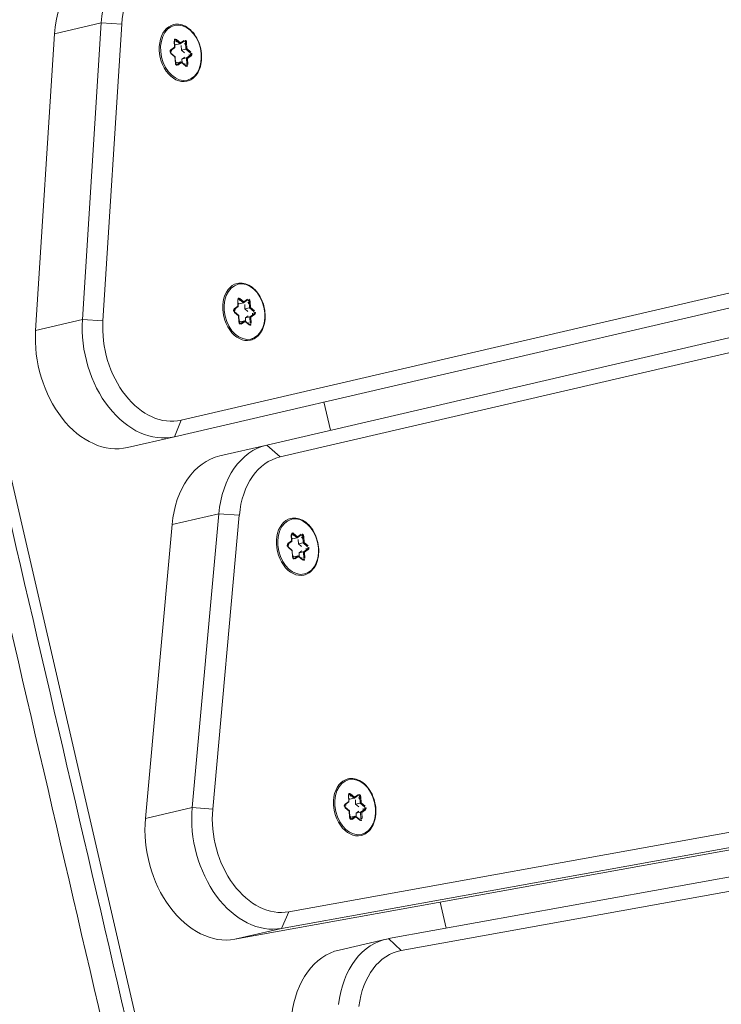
# Model space of a CAD drawing. Extents: x 5477758 to 5478338, y 5918296 to 5918502.
# Tile 106 of 138: x 5477951.873 to 5477952.017, y 5918462.453 to 5918462.656. Entities that reach past the tile are written whole.
import ezdxf

# ---------------------------------------------------------------- set-up
doc = ezdxf.new("R2010")
doc.units = 0
doc.layers.get('0').update_dxf_attribs({"linetype": 'CONTINUOUS', "lineweight": 13})
doc.layers.add('0_PROJEKTOWANE ZABAWKI', color=7, linetype='CONTINUOUS', lineweight=0)
doc.layers.add('0_WSPÓŁRZĘDNE_ODNOŚNIKI', color=6, linetype='CONTINUOUS', lineweight=15)
doc.styles.add('pktkecm$0$STANDARD', font='romans')
doc.dimstyles.new('pktkecm$0$ODNOŚNIKI', dxfattribs={"dimtxt": 17.5, "dimasz": 6, "dimexe": 7, "dimexo": 7, "dimgap": 7, "dimtad": 1, "dimtoh": 1, "dimdec": 0, "dimzin": 0, "dimdsep": 46, "dimtxsty": 'pktkecm$0$STANDARD', "dimblk": 'pktkecm$0$_Dot', "dimcen": 8, "dimdle": 7, "dimclrt": 2, "dimadec": 0, "dimazin": 0, "dimtfac": 1, "dimtdec": 0, "dimtofl": 0, "dimtmove": 0, "dimatfit": 3, "dimldrblk": 'pktkecm$0$_DotBlank', "dimfxl": 0, "dimtolj": 1, "dimtzin": 0, "dimarcsym": 0})

# ---------------------------------------------------------------- blocks, each defined once
blk = doc.blocks.new('zw$CEC1')
for p, q in [((1121.828, -593.877), (1121.828, -659.523)), ((1122.128, -659.735), (1122.128, -594.09)), ((1135.45, -594.05), (1132.21, -659.656)), ((1132.51, -659.876), (1135.75, -594.27)), ((1133.514, -657.574), (1136.618, -594.71)), ((1123.028, -657.707), (1123.028, -594.805)), ((1136.319, -594.915), (1133.214, -657.779)), ((1122.728, -595.018), (1122.728, -657.919)), ((1135.75, -595.26), (1132.51, -660.866)), ((1122.128, -656.569), (1122.728, -656.569)), ((1132.722, -656.569), (1133.274, -656.569)), ((1119.974, -657.539), (1119.886, -657.604)), ((1114.209, -657.69), (1114.244, -657.776)), ((1114.261, -657.787), (1114.223, -657.695)), ((1114.26, -657.671), (1114.392, -657.694)), ((1114.26, -657.675), (1114.26, -657.671)), ((1114.387, -657.672), (1114.264, -657.65)), ((1114.475, -657.607), (1114.387, -657.672)), ((1114.392, -657.694), (1114.486, -657.625)), ((1114.392, -657.694), (1114.392, -657.79)), ((1114.392, -657.79), (1114.458, -657.741)), ((1114.486, -657.625), (1114.486, -657.629)), ((1114.536, -657.634), (1114.574, -657.726)), ((1114.536, -657.638), (1114.536, -657.634)), ((1114.586, -657.707), (1114.551, -657.621)), ((1114.574, -657.726), (1114.705, -657.75)), ((1114.574, -657.726), (1114.574, -657.822)), ((1114.709, -657.729), (1114.586, -657.707)), ((1114.705, -657.75), (1114.705, -657.753)), ((1119.744, -657.708), (1119.655, -657.773)), ((1119.666, -657.791), (1119.76, -657.722)), ((1119.709, -657.622), (1119.744, -657.708)), ((1119.76, -657.719), (1119.722, -657.627)), ((1119.759, -657.603), (1119.891, -657.626)), ((1119.759, -657.607), (1119.759, -657.603)), ((1119.76, -657.722), (1119.76, -657.817)), ((1119.886, -657.604), (1119.763, -657.582)), ((1119.797, -657.705), (1119.891, -657.722)), ((1119.891, -657.626), (1119.985, -657.557)), ((1119.891, -657.626), (1119.891, -657.722)), ((1119.891, -657.722), (1119.957, -657.673)), ((1119.985, -657.557), (1119.985, -657.561)), ((1120.035, -657.566), (1120.073, -657.659)), ((1120.035, -657.57), (1120.035, -657.566)), ((1120.046, -657.689), (1120.073, -657.754)), ((1120.085, -657.639), (1120.05, -657.553)), ((1120.073, -657.659), (1120.204, -657.682)), ((1120.073, -657.659), (1120.073, -657.754)), ((1120.208, -657.661), (1120.085, -657.639)), ((1120.221, -657.712), (1120.127, -657.781)), ((1120.141, -657.778), (1120.23, -657.714)), ((1120.204, -657.682), (1120.204, -657.685)), ((1122.728, -657.919), (1123.028, -657.707)), ((1124.715, -657.728), (1124.627, -657.792)), ((1124.637, -657.81), (1124.732, -657.741)), ((1124.68, -657.641), (1124.715, -657.728)), ((1124.731, -657.738), (1124.694, -657.646)), ((1124.73, -657.623), (1124.862, -657.646)), ((1124.73, -657.626), (1124.73, -657.623)), ((1124.732, -657.741), (1124.732, -657.837)), ((1124.857, -657.624), (1124.734, -657.602)), ((1124.769, -657.725), (1124.862, -657.741)), ((1124.946, -657.559), (1124.857, -657.624)), ((1124.862, -657.646), (1124.956, -657.577)), ((1124.862, -657.646), (1124.862, -657.741)), ((1124.862, -657.741), (1124.929, -657.692)), ((1124.956, -657.577), (1124.956, -657.58)), ((1125.007, -657.586), (1125.044, -657.678)), ((1125.007, -657.589), (1125.007, -657.586)), ((1125.018, -657.708), (1125.044, -657.773)), ((1125.056, -657.659), (1125.021, -657.572)), ((1125.044, -657.678), (1125.176, -657.701)), ((1125.044, -657.678), (1125.044, -657.773)), ((1125.179, -657.68), (1125.056, -657.659)), ((1125.192, -657.732), (1125.099, -657.8)), ((1125.113, -657.798), (1125.201, -657.733)), ((1125.176, -657.701), (1125.176, -657.705)), ((1130.179, -657.709), (1130.214, -657.796)), ((1130.23, -657.806), (1130.193, -657.714)), ((1130.23, -657.691), (1130.361, -657.714)), ((1130.23, -657.694), (1130.23, -657.691)), ((1130.356, -657.691), (1130.233, -657.67)), ((1130.445, -657.627), (1130.356, -657.691)), ((1130.361, -657.714), (1130.456, -657.645)), ((1130.361, -657.714), (1130.361, -657.809)), ((1130.456, -657.645), (1130.456, -657.648)), ((1130.506, -657.654), (1130.543, -657.746)), ((1130.506, -657.657), (1130.506, -657.654)), ((1130.555, -657.726), (1130.52, -657.64)), ((1130.543, -657.746), (1130.675, -657.769)), ((1130.543, -657.746), (1130.543, -657.841)), ((1130.679, -657.748), (1130.555, -657.726)), ((1133.214, -657.779), (1133.514, -657.574)), ((1114.244, -657.776), (1114.156, -657.841)), ((1114.167, -657.859), (1114.261, -657.79)), ((1114.167, -657.862), (1114.167, -657.859)), ((1114.178, -657.894), (1114.301, -657.916)), ((1114.309, -657.912), (1114.18, -657.89)), ((1114.241, -657.9), (1114.261, -657.885)), ((1114.261, -657.79), (1114.261, -657.885)), ((1114.298, -657.773), (1114.392, -657.79)), ((1114.301, -657.916), (1114.336, -658.002)), ((1114.35, -658.007), (1114.312, -657.915)), ((1114.496, -657.945), (1114.403, -658.014)), ((1114.411, -658.015), (1114.5, -657.951)), ((1114.626, -657.968), (1114.496, -657.945)), ((1114.5, -657.951), (1114.623, -657.972)), ((1114.547, -657.757), (1114.574, -657.822)), ((1114.574, -657.822), (1114.647, -657.835)), ((1114.625, -657.854), (1114.663, -657.946)), ((1114.625, -657.854), (1114.625, -657.947)), ((1114.721, -657.78), (1114.628, -657.848)), ((1114.642, -657.846), (1114.73, -657.782)), ((1114.677, -657.933), (1114.642, -657.846)), ((1114.663, -657.946), (1114.663, -657.95)), ((1119.666, -657.794), (1119.666, -657.791)), ((1119.677, -657.826), (1119.8, -657.848)), ((1119.809, -657.845), (1119.679, -657.822)), ((1119.74, -657.832), (1119.76, -657.817)), ((1119.8, -657.848), (1119.835, -657.934)), ((1119.849, -657.939), (1119.812, -657.847)), ((1119.995, -657.878), (1119.902, -657.946)), ((1119.911, -657.947), (1119.999, -657.883)), ((1120.125, -657.9), (1119.995, -657.877)), ((1119.999, -657.883), (1120.122, -657.904)), ((1120.073, -657.754), (1120.146, -657.767)), ((1120.124, -657.786), (1120.162, -657.878)), ((1120.124, -657.786), (1120.124, -657.879)), ((1120.176, -657.865), (1120.141, -657.778)), ((1120.162, -657.878), (1120.162, -657.882)), ((1122.728, -657.919), (1122.728, -658.909)), ((1124.637, -657.814), (1124.637, -657.81)), ((1124.648, -657.845), (1124.771, -657.867)), ((1124.78, -657.864), (1124.651, -657.841)), ((1124.711, -657.852), (1124.732, -657.837)), ((1124.771, -657.867), (1124.806, -657.953)), ((1124.82, -657.958), (1124.783, -657.866)), ((1124.966, -657.897), (1124.873, -657.965)), ((1124.882, -657.967), (1124.97, -657.902)), ((1125.096, -657.92), (1124.967, -657.897)), ((1124.97, -657.902), (1125.094, -657.924)), ((1125.044, -657.773), (1125.117, -657.786)), ((1125.096, -657.806), (1125.133, -657.898)), ((1125.096, -657.806), (1125.096, -657.898)), ((1125.148, -657.884), (1125.113, -657.798)), ((1125.133, -657.898), (1125.133, -657.901)), ((1130.214, -657.796), (1130.126, -657.86)), ((1130.137, -657.878), (1130.231, -657.809)), ((1130.137, -657.882), (1130.137, -657.878)), ((1130.147, -657.913), (1130.271, -657.935)), ((1130.279, -657.932), (1130.15, -657.909)), ((1130.21, -657.92), (1130.231, -657.905)), ((1130.231, -657.809), (1130.231, -657.905)), ((1130.268, -657.793), (1130.361, -657.809)), ((1130.271, -657.935), (1130.306, -658.021)), ((1130.319, -658.026), (1130.282, -657.934)), ((1130.361, -657.809), (1130.428, -657.76)), ((1130.517, -657.776), (1130.543, -657.841)), ((1130.543, -657.841), (1130.617, -657.854)), ((1130.595, -657.873), (1130.632, -657.966)), ((1130.595, -657.873), (1130.595, -657.966)), ((1130.691, -657.8), (1130.598, -657.868)), ((1130.612, -657.866), (1130.7, -657.801)), ((1130.647, -657.952), (1130.612, -657.866)), ((1130.675, -657.769), (1130.675, -657.773)), ((1133.213, -658.818), (1133.213, -657.828)), ((1130.466, -657.965), (1130.372, -658.033)), ((1130.381, -658.035), (1130.469, -657.97)), ((1130.595, -657.988), (1130.466, -657.965)), ((1130.469, -657.97), (1130.593, -657.992)), ((1130.632, -657.966), (1130.632, -657.969)), ((1113.59, -658.867), (1113.473, -659.274)), ((1119.464, -660.63), (1113.59, -658.867)), ((1124.01, -658.797), (1123.883, -659.201)), ((1129.793, -660.704), (1124.01, -658.797)), ((1113.473, -659.274), (1119.347, -661.037)), ((1113.473, -660.264), (1113.473, -659.274)), ((1123.883, -659.201), (1129.666, -661.108)), ((1123.883, -660.191), (1123.883, -659.201)), ((1121.828, -659.523), (1122.128, -659.735)), ((1122.128, -660.725), (1122.128, -659.735)), ((1132.21, -659.656), (1132.51, -659.876)), ((1132.51, -660.866), (1132.51, -659.876)), ((1119.347, -662.027), (1113.473, -660.264)), ((1129.666, -662.098), (1123.883, -660.191)), ((1119.464, -660.63), (1119.347, -661.037)), ((1129.793, -660.704), (1129.666, -661.108)), ((1119.347, -661.037), (1119.347, -662.027)), ((1129.666, -661.108), (1129.666, -662.098)), ((1179.728, -663.216), (1065.128, -663.216))]:
    blk.add_line(p, q)
for centre in [(1119.942, -657.743), (1114.443, -657.811), (1124.914, -657.763), (1130.413, -657.831)]:
    blk.add_ellipse(centre, major_axis=(0.58, 0), ratio=0.707107)
for centre, major_axis, ratio, start_param, end_param in [((1120.007, -657.562), (0.045, 0), 0.707107, 0.279204, 2.3736), ((1119.974, -657.55), (-0.0089, 0.0121), 0.508626, 3.748748, 5.319544), ((1124.978, -657.581), (0.045, 0), 0.707107, 0.279204, 2.3736), ((1114.253, -657.681), (-0.045, 0), 0.707107, 4.467995, 6.56239), ((1114.209, -657.7), (0.0139, 0.0056), 0.679724, 0, 1.301881), ((1114.253, -657.692), (-0.03, 0), 0.707107, 4.467995, 6.283185), ((1114.443, -657.825), (0.25, 0), 0.707107, 2.189614, 2.547433), ((1114.264, -657.661), (0.0026, 0.0148), 0.171098, 0.800479, 2.371275), ((1114.387, -657.683), (0.0037, -0.0158), 0.19164, 0.688736, 2.259533), ((1114.443, -657.825), (0.25, 0), 0.707107, 1.142416, 1.510388), ((1114.507, -657.629), (0.045, 0), 0.707107, 0.279204, 2.3736), ((1114.475, -657.618), (-0.0089, 0.0121), 0.508626, 3.748748, 5.319544), ((1114.507, -657.64), (0.03, 0), 0.707107, 0.279204, 2.3736), ((1114.551, -657.631), (-0.0139, -0.0056), 0.679724, 4.443473, 6.01427), ((1114.586, -657.718), (-0.0104, -0.0129), 0.462667, 4.192773, 5.763569), ((1114.443, -657.825), (0.25, 0), 0.707107, 0.130169, 0.46319), ((1114.709, -657.739), (0.0026, 0.0148), 0.171098, 0.800479, 2.371275), ((1114.698, -657.77), (0.03, 0), 0.707107, 0, 1.326402), ((1114.698, -657.76), (0.045, 0), 0.707107, 5.515192, 7.609587), ((1119.752, -657.613), (-0.045, 0), 0.707107, 4.467995, 6.56239), ((1119.709, -657.633), (0.0139, 0.0056), 0.679724, 0, 1.301881), ((1119.752, -657.624), (-0.03, 0), 0.707107, 4.467995, 6.283185), ((1119.942, -657.758), (0.25, 0), 0.707107, 2.189614, 2.547433), ((1119.744, -657.719), (0.0166, -0.0047), 0.601017, 0.16912, 1.739916), ((1119.763, -657.593), (0.0026, 0.0148), 0.171098, 0.800479, 2.371275), ((1119.886, -657.615), (0.0037, -0.0158), 0.19164, 0.688736, 2.259533), ((1119.942, -657.758), (0.25, 0), 0.707107, 1.142416, 1.510388), ((1120.007, -657.572), (0.03, 0), 0.707107, 0.279204, 2.3736), ((1120.05, -657.563), (-0.0139, -0.0056), 0.679724, 4.443473, 6.01427), ((1120.085, -657.65), (-0.0104, -0.0129), 0.462667, 4.192773, 5.763569), ((1119.942, -657.758), (0.25, 0), 0.707107, 0.130169, 0.46319), ((1120.208, -657.671), (0.0026, 0.0148), 0.171098, 0.800479, 2.371275), ((1120.197, -657.702), (0.03, 0), 0.707107, 0, 1.326402), ((1120.197, -657.692), (0.045, 0), 0.707107, 5.515192, 7.609587), ((1120.23, -657.724), (-0.0089, 0.0121), 0.508626, 5.319544, 6.283185), ((1124.728, -657.707), (-1.7, 0), 0.707107, 0, 1.134464), ((1124.723, -657.633), (-0.045, 0), 0.707107, 4.467995, 6.56239), ((1124.68, -657.652), (0.0139, 0.0056), 0.679724, 0, 1.301881), ((1124.723, -657.643), (-0.03, 0), 0.707107, 4.467995, 6.283185), ((1124.914, -657.777), (0.25, 0), 0.707107, 2.189614, 2.547433), ((1124.715, -657.738), (0.0166, -0.0047), 0.601017, 0.16912, 1.739916), ((1124.734, -657.612), (0.0026, 0.0148), 0.171098, 0.800479, 2.371275), ((1124.857, -657.634), (0.0037, -0.0158), 0.19164, 0.688736, 2.259533), ((1124.914, -657.777), (0.25, 0), 0.707107, 1.142416, 1.510388), ((1124.946, -657.57), (-0.0089, 0.0121), 0.508626, 3.748748, 5.319544), ((1124.978, -657.592), (0.03, 0), 0.707107, 0.279204, 2.3736), ((1125.021, -657.583), (-0.0139, -0.0056), 0.679724, 4.443473, 6.01427), ((1125.056, -657.669), (-0.0104, -0.0129), 0.462667, 4.192773, 5.763569), ((1124.914, -657.777), (0.25, 0), 0.707107, 0.130169, 0.46319), ((1125.179, -657.691), (0.0026, 0.0148), 0.171098, 0.800479, 2.371275), ((1125.169, -657.722), (0.03, 0), 0.707107, 0, 1.326402), ((1125.169, -657.711), (0.045, 0), 0.707107, 5.515192, 7.609587), ((1125.201, -657.744), (-0.0089, 0.0121), 0.508626, 5.319544, 6.283185), ((1130.222, -657.701), (-0.045, 0), 0.707107, 4.467995, 6.56239), ((1130.179, -657.72), (0.0139, 0.0056), 0.679724, 0, 1.301881), ((1130.222, -657.711), (-0.03, 0), 0.707107, 4.467995, 6.283185), ((1130.413, -657.845), (0.25, 0), 0.707107, 2.189614, 2.547433), ((1130.233, -657.68), (0.0026, 0.0148), 0.171098, 0.800479, 2.371275), ((1130.356, -657.702), (0.0037, -0.0158), 0.19164, 0.688736, 2.259533), ((1130.413, -657.845), (0.25, 0), 0.707107, 1.142416, 1.510388), ((1130.477, -657.649), (0.045, 0), 0.707107, 0.279204, 2.3736), ((1130.445, -657.637), (-0.0089, 0.0121), 0.508626, 3.748748, 5.319544), ((1130.477, -657.659), (0.03, 0), 0.707107, 0.279204, 2.3736), ((1130.52, -657.651), (-0.0139, -0.0056), 0.679724, 4.443473, 6.01427), ((1130.555, -657.737), (-0.0104, -0.0129), 0.462667, 4.192773, 5.763569), ((1130.679, -657.759), (0.0026, 0.0148), 0.171098, 0.800479, 2.371275), ((1130.668, -657.779), (0.045, 0), 0.707107, 5.515192, 7.609587), ((1135.213, -657.616), (-1.7, 0), 0.707107, 6.248279, 7.382743), ((1114.254, -657.76), (-1.7, 0), 0.707107, 0.034907, 1.169371), ((1114.443, -657.825), (-0.6, 0), 0.707107, 0, 3.141593), ((1114.188, -657.863), (-0.045, 0), 0.707107, 5.515192, 7.609587), ((1114.156, -657.851), (-0.0089, 0.0121), 0.508626, 3.748748, 5.319544), ((1114.188, -657.874), (-0.03, 0), 0.707107, 5.515192, 6.283185), ((1114.178, -657.904), (0.0026, 0.0148), 0.171098, 0, 0.800479), ((1114.443, -657.825), (-0.25, 0), 0.707107, 0.095219, 0.407877), ((1114.244, -657.787), (0.0166, -0.0047), 0.601017, 0.16912, 1.739916), ((1114.301, -657.926), (-0.0104, -0.0129), 0.462667, 2.890892, 4.192773), ((1114.5, -657.961), (0.0037, -0.0158), 0.19164, 2.259533, 3.223174), ((1114.443, -657.825), (-0.25, 0), 0.707107, 2.244927, 2.557585), ((1114.634, -657.941), (0.045, 0), 0.707107, 4.467995, 6.56239), ((1114.642, -657.857), (-0.0166, 0.0047), 0.601017, 4.881509, 6.452305), ((1114.677, -657.943), (-0.0139, -0.0056), 0.679724, 4.443473, 6.01427), ((1114.634, -657.952), (0.03, 0), 0.707107, 0, 0.279204), ((1114.73, -657.792), (-0.0089, 0.0121), 0.508626, 5.319544, 6.283185), ((1119.942, -657.758), (-0.6, 0), 0.707107, 0, 3.141593), ((1119.688, -657.795), (-0.045, 0), 0.707107, 5.515192, 7.609587), ((1119.655, -657.784), (-0.0089, 0.0121), 0.508626, 3.748748, 5.319544), ((1119.688, -657.806), (-0.03, 0), 0.707107, 5.515192, 6.283185), ((1119.677, -657.837), (0.0026, 0.0148), 0.171098, 0, 0.800479), ((1119.942, -657.758), (-0.25, 0), 0.707107, 0.095219, 0.407877), ((1119.8, -657.858), (-0.0104, -0.0129), 0.462667, 2.890892, 4.192773), ((1119.835, -657.945), (0.0139, 0.0056), 0.679724, 0, 1.301881), ((1119.878, -657.925), (-0.045, 0), 0.707107, 0.279204, 2.3736), ((1119.942, -657.758), (-0.25, 0), 0.707107, 1.152569, 1.475438), ((1119.911, -657.958), (-0.0089, 0.0121), 0.508626, 5.319544, 6.283185), ((1119.999, -657.893), (0.0037, -0.0158), 0.19164, 2.259533, 3.223174), ((1119.942, -657.758), (-0.25, 0), 0.707107, 2.244927, 2.557585), ((1120.133, -657.874), (0.045, 0), 0.707107, 4.467995, 6.56239), ((1120.122, -657.915), (0.0026, 0.0148), 0.171098, 0, 0.800479), ((1120.141, -657.789), (-0.0166, 0.0047), 0.601017, 4.881509, 6.452305), ((1120.176, -657.875), (-0.0139, -0.0056), 0.679724, 4.443473, 6.01427), ((1120.133, -657.884), (0.03, 0), 0.707107, 0, 0.279204), ((1124.728, -657.919), (-2, 0), 0.707107, 0, 1.134464), ((1124.914, -657.777), (-0.6, 0), 0.707107, 0, 3.141593), ((1124.659, -657.814), (-0.045, 0), 0.707107, 5.515192, 7.609587), ((1124.627, -657.803), (-0.0089, 0.0121), 0.508626, 3.748748, 5.319544), ((1124.659, -657.825), (-0.03, 0), 0.707107, 5.515192, 6.283185), ((1124.648, -657.856), (0.0026, 0.0148), 0.171098, 0, 0.800479), ((1124.914, -657.777), (-0.25, 0), 0.707107, 0.095219, 0.407877), ((1124.771, -657.878), (-0.0104, -0.0129), 0.462667, 2.890892, 4.192773), ((1124.806, -657.964), (0.0139, 0.0056), 0.679724, 0, 1.301881), ((1124.85, -657.945), (-0.045, 0), 0.707107, 0.279204, 2.3736), ((1124.914, -657.777), (-0.25, 0), 0.707107, 1.152569, 1.475438), ((1124.97, -657.913), (0.0037, -0.0158), 0.19164, 2.259533, 3.223174), ((1124.914, -657.777), (-0.25, 0), 0.707107, 2.244927, 2.557585), ((1125.104, -657.893), (0.045, 0), 0.707107, 4.467995, 6.56239), ((1125.094, -657.934), (0.0026, 0.0148), 0.171098, 0, 0.800479), ((1125.113, -657.809), (-0.0166, 0.0047), 0.601017, 4.881509, 6.452305), ((1125.148, -657.895), (-0.0139, -0.0056), 0.679724, 4.443473, 6.01427), ((1125.104, -657.904), (0.03, 0), 0.707107, 0, 0.279204), ((1130.413, -657.845), (-0.6, 0), 0.707107, 0, 3.141593), ((1130.158, -657.882), (-0.045, 0), 0.707107, 5.515192, 7.609587), ((1130.126, -657.871), (-0.0089, 0.0121), 0.508626, 3.748748, 5.319544), ((1130.158, -657.893), (-0.03, 0), 0.707107, 5.515192, 6.283185), ((1130.147, -657.924), (0.0026, 0.0148), 0.171098, 0, 0.800479), ((1130.413, -657.845), (-0.25, 0), 0.707107, 0.095219, 0.407877), ((1130.214, -657.806), (0.0166, -0.0047), 0.601017, 0.16912, 1.739916), ((1130.271, -657.946), (-0.0104, -0.0129), 0.462667, 2.890892, 4.192773), ((1130.413, -657.845), (-0.25, 0), 0.707107, 2.244927, 2.557585), ((1130.604, -657.961), (0.045, 0), 0.707107, 4.467995, 6.56239), ((1130.612, -657.876), (-0.0166, 0.0047), 0.601017, 4.881509, 6.452305), ((1130.647, -657.963), (-0.0139, -0.0056), 0.679724, 4.443473, 6.01427), ((1130.413, -657.845), (0.25, 0), 0.707107, 0.130169, 0.46319), ((1130.668, -657.79), (0.03, 0), 0.707107, 0, 1.326402), ((1130.7, -657.812), (-0.0089, 0.0121), 0.508626, 5.319544, 6.283185), ((1135.213, -657.828), (-2, 0), 0.707107, 6.248279, 7.382743), ((1114.254, -657.972), (-2, 0), 0.707107, 0.034907, 1.169371), ((1114.336, -658.012), (0.0139, 0.0056), 0.679724, 0, 1.301881), ((1114.379, -657.993), (-0.045, 0), 0.707107, 0.279204, 2.3736), ((1114.443, -657.825), (-0.25, 0), 0.707107, 1.152569, 1.475438), ((1114.411, -658.026), (-0.0089, 0.0121), 0.508626, 5.319544, 6.283185), ((1114.623, -657.983), (0.0026, 0.0148), 0.171098, 0, 0.800479), ((1124.882, -657.977), (-0.0089, 0.0121), 0.508626, 5.319544, 6.283185), ((1130.306, -658.032), (0.0139, 0.0056), 0.679724, 0, 1.301881), ((1130.349, -658.013), (-0.045, 0), 0.707107, 0.279204, 2.3736), ((1130.413, -657.845), (-0.25, 0), 0.707107, 1.152569, 1.475438), ((1130.381, -658.045), (-0.0089, 0.0121), 0.508626, 5.319544, 6.283185), ((1130.469, -657.981), (0.0037, -0.0158), 0.19164, 2.259533, 3.223174), ((1130.593, -658.002), (0.0026, 0.0148), 0.171098, 0, 0.800479), ((1130.604, -657.971), (0.03, 0), 0.707107, 0, 0.279204), ((1124.728, -658.909), (-2, 0), 0.707107, 0, 1.134464), ((1135.213, -658.818), (-2, 0), 0.707107, 0, 1.099557), ((1114.254, -658.962), (-2, 0), 0.707107, 0.034907, 1.169371), ((1120.128, -659.523), (1.7, 0), 0.707107, 4.310963, 6.283185), ((1120.128, -659.735), (2, 0), 0.707107, 4.310963, 6.283185), ((1130.511, -659.614), (1.7, 0), 0.707107, 4.276057, 6.248279), ((1130.511, -659.826), (2, 0), 0.707107, 4.276057, 6.248279), ((1120.128, -660.725), (2, 0), 0.707107, 4.310963, 6.283185), ((1130.511, -660.816), (2, 0), 0.707107, 4.276057, 6.248279)]:
    blk.add_ellipse(centre, major_axis=major_axis, ratio=ratio, start_param=start_param, end_param=end_param)
for points, knots in [([(1119.342, -657.758), (1119.342, -657.712), (1119.352, -657.667), (1119.391, -657.581), (1119.421, -657.54), (1119.496, -657.466), (1119.542, -657.434), (1119.646, -657.38), (1119.705, -657.36), (1119.827, -657.333), (1119.892, -657.327), (1120.02, -657.329), (1120.084, -657.337), (1120.205, -657.368), (1120.262, -657.39), (1120.363, -657.447), (1120.407, -657.481), (1120.478, -657.559), (1120.505, -657.601), (1120.536, -657.682), (1120.542, -657.72), (1120.542, -657.758)], [6.038791, 6.038791, 6.038791, 6.038791, 6.34864, 6.34864, 6.66324, 6.66324, 6.984393, 6.984393, 7.307998, 7.307998, 7.63188, 7.63188, 7.955712, 7.955712, 8.279598, 8.279598, 8.603057, 8.603057, 8.923488, 8.923488, 9.180384, 9.180384, 9.180384, 9.180384]), ([(1113.843, -657.825), (1113.843, -657.78), (1113.853, -657.735), (1113.892, -657.649), (1113.922, -657.608), (1113.997, -657.534), (1114.043, -657.502), (1114.147, -657.448), (1114.205, -657.428), (1114.328, -657.401), (1114.392, -657.394), (1114.521, -657.396), (1114.584, -657.405), (1114.705, -657.436), (1114.762, -657.458), (1114.864, -657.515), (1114.908, -657.549), (1114.979, -657.626), (1115.006, -657.669), (1115.036, -657.75), (1115.043, -657.788), (1115.043, -657.825)], [6.038791, 6.038791, 6.038791, 6.038791, 6.34864, 6.34864, 6.66324, 6.66324, 6.984393, 6.984393, 7.307998, 7.307998, 7.63188, 7.63188, 7.955712, 7.955712, 8.279598, 8.279598, 8.603057, 8.603057, 8.923488, 8.923488, 9.180384, 9.180384, 9.180384, 9.180384]), ([(1124.314, -657.777), (1124.314, -657.732), (1124.324, -657.686), (1124.363, -657.6), (1124.392, -657.559), (1124.467, -657.486), (1124.513, -657.453), (1124.618, -657.4), (1124.676, -657.379), (1124.799, -657.352), (1124.863, -657.346), (1124.991, -657.348), (1125.055, -657.356), (1125.176, -657.387), (1125.233, -657.41), (1125.334, -657.466), (1125.379, -657.501), (1125.45, -657.578), (1125.477, -657.621), (1125.507, -657.702), (1125.514, -657.739), (1125.514, -657.777)], [6.038791, 6.038791, 6.038791, 6.038791, 6.34864, 6.34864, 6.66324, 6.66324, 6.984393, 6.984393, 7.307998, 7.307998, 7.63188, 7.63188, 7.955712, 7.955712, 8.279598, 8.279598, 8.603057, 8.603057, 8.923488, 8.923488, 9.180384, 9.180384, 9.180384, 9.180384]), ([(1129.813, -657.845), (1129.813, -657.8), (1129.823, -657.754), (1129.862, -657.668), (1129.891, -657.627), (1129.966, -657.554), (1130.012, -657.521), (1130.117, -657.468), (1130.175, -657.447), (1130.298, -657.42), (1130.362, -657.414), (1130.49, -657.416), (1130.554, -657.424), (1130.675, -657.455), (1130.732, -657.478), (1130.834, -657.534), (1130.878, -657.569), (1130.949, -657.646), (1130.976, -657.689), (1131.006, -657.77), (1131.013, -657.807), (1131.013, -657.845)], [6.038791, 6.038791, 6.038791, 6.038791, 6.34864, 6.34864, 6.66324, 6.66324, 6.984393, 6.984393, 7.307998, 7.307998, 7.63188, 7.63188, 7.955712, 7.955712, 8.279598, 8.279598, 8.603057, 8.603057, 8.923488, 8.923488, 9.180384, 9.180384, 9.180384, 9.180384]), ([(1114.223, -657.692), (1114.223, -657.692), (1114.223, -657.692), (1114.223, -657.692), (1114.223, -657.693), (1114.223, -657.693), (1114.223, -657.693), (1114.223, -657.694), (1114.223, -657.694), (1114.223, -657.694), (1114.223, -657.695), (1114.223, -657.695)], [0.2443943, 0.2443943, 0.2443943, 0.2443943, 0.3002352, 0.3002352, 0.3560761, 0.3560761, 0.411917, 0.411917, 0.4677579, 0.4677579, 0.5235988, 0.5235988, 0.5235988, 0.5235988]), ([(1119.722, -657.624), (1119.722, -657.624), (1119.722, -657.624), (1119.722, -657.625), (1119.722, -657.625), (1119.722, -657.625), (1119.722, -657.625), (1119.722, -657.626), (1119.722, -657.626), (1119.722, -657.627), (1119.722, -657.627), (1119.722, -657.627)], [0.2443943, 0.2443943, 0.2443943, 0.2443943, 0.3002352, 0.3002352, 0.3560761, 0.3560761, 0.411917, 0.411917, 0.4677579, 0.4677579, 0.5235988, 0.5235988, 0.5235988, 0.5235988]), ([(1120.221, -657.712), (1120.222, -657.712), (1120.223, -657.711), (1120.224, -657.709), (1120.225, -657.709), (1120.226, -657.707), (1120.226, -657.706), (1120.227, -657.705), (1120.227, -657.705), (1120.227, -657.703), (1120.227, -657.703), (1120.227, -657.702)], [2.6179939, 2.6179939, 2.6179939, 2.6179939, 2.7715925, 2.7715925, 2.9251911, 2.9251911, 3.0787897, 3.0787897, 3.2323883, 3.2323883, 3.385987, 3.385987, 3.385987, 3.385987]), ([(1124.693, -657.643), (1124.693, -657.643), (1124.693, -657.644), (1124.693, -657.644), (1124.693, -657.644), (1124.693, -657.645), (1124.693, -657.645), (1124.693, -657.645), (1124.694, -657.646), (1124.694, -657.646), (1124.694, -657.646), (1124.694, -657.646)], [0.2443943, 0.2443943, 0.2443943, 0.2443943, 0.3002352, 0.3002352, 0.3560761, 0.3560761, 0.411917, 0.411917, 0.4677579, 0.4677579, 0.5235988, 0.5235988, 0.5235988, 0.5235988]), ([(1125.192, -657.732), (1125.193, -657.731), (1125.194, -657.73), (1125.195, -657.729), (1125.196, -657.728), (1125.197, -657.727), (1125.197, -657.726), (1125.198, -657.725), (1125.198, -657.724), (1125.198, -657.723), (1125.199, -657.722), (1125.199, -657.722)], [2.6179939, 2.6179939, 2.6179939, 2.6179939, 2.7715925, 2.7715925, 2.9251911, 2.9251911, 3.0787897, 3.0787897, 3.2323883, 3.2323883, 3.385987, 3.385987, 3.385987, 3.385987]), ([(1130.192, -657.711), (1130.192, -657.711), (1130.192, -657.712), (1130.192, -657.712), (1130.192, -657.712), (1130.192, -657.713), (1130.193, -657.713), (1130.193, -657.713), (1130.193, -657.713), (1130.193, -657.714), (1130.193, -657.714), (1130.193, -657.714)], [0.2443943, 0.2443943, 0.2443943, 0.2443943, 0.3002352, 0.3002352, 0.3560761, 0.3560761, 0.411917, 0.411917, 0.4677579, 0.4677579, 0.5235988, 0.5235988, 0.5235988, 0.5235988]), ([(1114.158, -657.874), (1114.158, -657.874), (1114.159, -657.875), (1114.159, -657.878), (1114.16, -657.879), (1114.162, -657.881), (1114.164, -657.883), (1114.167, -657.885), (1114.17, -657.886), (1114.175, -657.888), (1114.177, -657.889), (1114.18, -657.89)], [0.244394, 0.244394, 0.244394, 0.244394, 0.509675, 0.509675, 0.774955, 0.774955, 1.040236, 1.040236, 1.305516, 1.305516, 1.570796, 1.570796, 1.570796, 1.570796]), ([(1114.626, -657.968), (1114.629, -657.969), (1114.632, -657.969), (1114.638, -657.969), (1114.641, -657.968), (1114.647, -657.967), (1114.65, -657.966), (1114.654, -657.964), (1114.657, -657.963), (1114.66, -657.96), (1114.661, -657.959), (1114.663, -657.956), (1114.663, -657.955), (1114.664, -657.953), (1114.664, -657.953), (1114.664, -657.952)], [1.570796, 1.570796, 1.570796, 1.570796, 1.844329, 1.844329, 2.119118, 2.119118, 2.392017, 2.392017, 2.661992, 2.661992, 2.936562, 2.936562, 3.253095, 3.253095, 3.385987, 3.385987, 3.385987, 3.385987]), ([(1114.721, -657.78), (1114.722, -657.78), (1114.723, -657.779), (1114.725, -657.777), (1114.725, -657.776), (1114.727, -657.775), (1114.727, -657.774), (1114.727, -657.773), (1114.728, -657.772), (1114.728, -657.771), (1114.728, -657.771), (1114.728, -657.77)], [2.6179939, 2.6179939, 2.6179939, 2.6179939, 2.7715925, 2.7715925, 2.9251911, 2.9251911, 3.0787897, 3.0787897, 3.2323883, 3.2323883, 3.385987, 3.385987, 3.385987, 3.385987]), ([(1119.658, -657.806), (1119.658, -657.807), (1119.658, -657.808), (1119.659, -657.81), (1119.659, -657.811), (1119.661, -657.813), (1119.663, -657.815), (1119.667, -657.817), (1119.669, -657.818), (1119.674, -657.82), (1119.676, -657.821), (1119.679, -657.822)], [0.244394, 0.244394, 0.244394, 0.244394, 0.509675, 0.509675, 0.774955, 0.774955, 1.040236, 1.040236, 1.305516, 1.305516, 1.570796, 1.570796, 1.570796, 1.570796]), ([(1119.849, -657.939), (1119.85, -657.941), (1119.851, -657.943), (1119.855, -657.946), (1119.857, -657.947), (1119.861, -657.95), (1119.864, -657.951), (1119.87, -657.952), (1119.873, -657.952), (1119.879, -657.953), (1119.882, -657.953), (1119.888, -657.952), (1119.891, -657.951), (1119.896, -657.949), (1119.899, -657.948), (1119.901, -657.946), (1119.901, -657.946), (1119.902, -657.946)], [0.523599, 0.523599, 0.523599, 0.523599, 0.927172, 0.927172, 1.204378, 1.204378, 1.47422, 1.47422, 1.746688, 1.746688, 2.021391, 2.021391, 2.295276, 2.295276, 2.566083, 2.566083, 2.617994, 2.617994, 2.617994, 2.617994]), ([(1120.125, -657.9), (1120.128, -657.901), (1120.131, -657.901), (1120.137, -657.901), (1120.14, -657.901), (1120.146, -657.899), (1120.149, -657.898), (1120.154, -657.896), (1120.156, -657.895), (1120.159, -657.892), (1120.16, -657.891), (1120.162, -657.888), (1120.163, -657.887), (1120.163, -657.885), (1120.163, -657.885), (1120.163, -657.884)], [1.570796, 1.570796, 1.570796, 1.570796, 1.844329, 1.844329, 2.119118, 2.119118, 2.392017, 2.392017, 2.661992, 2.661992, 2.936562, 2.936562, 3.253095, 3.253095, 3.385987, 3.385987, 3.385987, 3.385987]), ([(1124.629, -657.825), (1124.629, -657.826), (1124.629, -657.827), (1124.63, -657.829), (1124.631, -657.83), (1124.633, -657.833), (1124.634, -657.834), (1124.638, -657.837), (1124.64, -657.838), (1124.645, -657.84), (1124.648, -657.841), (1124.651, -657.841)], [0.244394, 0.244394, 0.244394, 0.244394, 0.509675, 0.509675, 0.774955, 0.774955, 1.040236, 1.040236, 1.305516, 1.305516, 1.570796, 1.570796, 1.570796, 1.570796]), ([(1125.096, -657.92), (1125.099, -657.92), (1125.102, -657.92), (1125.109, -657.92), (1125.112, -657.92), (1125.118, -657.919), (1125.12, -657.918), (1125.125, -657.916), (1125.127, -657.914), (1125.13, -657.912), (1125.132, -657.91), (1125.134, -657.908), (1125.134, -657.906), (1125.134, -657.905), (1125.134, -657.904), (1125.134, -657.904)], [1.570796, 1.570796, 1.570796, 1.570796, 1.844329, 1.844329, 2.119118, 2.119118, 2.392017, 2.392017, 2.661992, 2.661992, 2.936562, 2.936562, 3.253095, 3.253095, 3.385987, 3.385987, 3.385987, 3.385987]), ([(1130.128, -657.893), (1130.128, -657.894), (1130.128, -657.895), (1130.129, -657.897), (1130.13, -657.898), (1130.132, -657.901), (1130.133, -657.902), (1130.137, -657.905), (1130.139, -657.906), (1130.144, -657.908), (1130.147, -657.909), (1130.15, -657.909)], [0.244394, 0.244394, 0.244394, 0.244394, 0.509675, 0.509675, 0.774955, 0.774955, 1.040236, 1.040236, 1.305516, 1.305516, 1.570796, 1.570796, 1.570796, 1.570796]), ([(1130.691, -657.8), (1130.692, -657.799), (1130.693, -657.798), (1130.695, -657.797), (1130.695, -657.796), (1130.696, -657.794), (1130.697, -657.794), (1130.697, -657.793), (1130.697, -657.792), (1130.698, -657.791), (1130.698, -657.79), (1130.698, -657.79)], [2.6179939, 2.6179939, 2.6179939, 2.6179939, 2.7715925, 2.7715925, 2.9251911, 2.9251911, 3.0787897, 3.0787897, 3.2323883, 3.2323883, 3.385987, 3.385987, 3.385987, 3.385987]), ([(1114.35, -658.007), (1114.35, -658.008), (1114.352, -658.01), (1114.356, -658.014), (1114.358, -658.015), (1114.362, -658.017), (1114.365, -658.018), (1114.371, -658.02), (1114.374, -658.02), (1114.38, -658.021), (1114.383, -658.02), (1114.389, -658.02), (1114.392, -658.019), (1114.397, -658.017), (1114.4, -658.016), (1114.402, -658.014), (1114.402, -658.014), (1114.403, -658.014)], [0.523599, 0.523599, 0.523599, 0.523599, 0.927172, 0.927172, 1.204378, 1.204378, 1.47422, 1.47422, 1.746688, 1.746688, 2.021391, 2.021391, 2.295276, 2.295276, 2.566083, 2.566083, 2.617994, 2.617994, 2.617994, 2.617994]), ([(1124.82, -657.958), (1124.821, -657.96), (1124.822, -657.962), (1124.826, -657.965), (1124.828, -657.967), (1124.833, -657.969), (1124.835, -657.97), (1124.841, -657.971), (1124.844, -657.972), (1124.85, -657.972), (1124.854, -657.972), (1124.86, -657.971), (1124.863, -657.97), (1124.868, -657.968), (1124.87, -657.967), (1124.872, -657.966), (1124.873, -657.966), (1124.873, -657.965)], [0.523599, 0.523599, 0.523599, 0.523599, 0.927172, 0.927172, 1.204378, 1.204378, 1.47422, 1.47422, 1.746688, 1.746688, 2.021391, 2.021391, 2.295276, 2.295276, 2.566083, 2.566083, 2.617994, 2.617994, 2.617994, 2.617994]), ([(1130.319, -658.026), (1130.32, -658.028), (1130.321, -658.03), (1130.325, -658.033), (1130.327, -658.035), (1130.332, -658.037), (1130.335, -658.038), (1130.34, -658.039), (1130.343, -658.04), (1130.35, -658.04), (1130.353, -658.04), (1130.359, -658.039), (1130.362, -658.038), (1130.367, -658.036), (1130.369, -658.035), (1130.372, -658.034), (1130.372, -658.033), (1130.372, -658.033)], [0.523599, 0.523599, 0.523599, 0.523599, 0.927172, 0.927172, 1.204378, 1.204378, 1.47422, 1.47422, 1.746688, 1.746688, 2.021391, 2.021391, 2.295276, 2.295276, 2.566083, 2.566083, 2.617994, 2.617994, 2.617994, 2.617994]), ([(1130.595, -657.988), (1130.598, -657.988), (1130.601, -657.988), (1130.608, -657.988), (1130.611, -657.988), (1130.617, -657.987), (1130.619, -657.986), (1130.624, -657.983), (1130.626, -657.982), (1130.63, -657.98), (1130.631, -657.978), (1130.633, -657.975), (1130.633, -657.974), (1130.634, -657.972), (1130.634, -657.972), (1130.634, -657.971)], [1.570796, 1.570796, 1.570796, 1.570796, 1.844329, 1.844329, 2.119118, 2.119118, 2.392017, 2.392017, 2.661992, 2.661992, 2.936562, 2.936562, 3.253095, 3.253095, 3.385987, 3.385987, 3.385987, 3.385987]), ([(1185.928, -663.428), (1185.92, -663.428), (1185.912, -663.428), (1185.718, -663.428), (1185.535, -663.428), (1184.553, -663.428), (1183.711, -663.428), (1181.437, -663.428), (1179.931, -663.428), (1175.708, -663.428), (1172.842, -663.428), (1167.867, -663.428), (1165.775, -663.428), (1161.975, -663.428), (1160.125, -663.428), (1157.094, -663.428), (1155.952, -663.428), (1152.126, -663.428), (1149.918, -663.428), (1144.631, -663.428), (1141.592, -663.428), (1133.362, -663.428), (1129.292, -663.428), (1125.141, -663.428), (1121.09, -663.428), (1116.962, -663.428), (1109.398, -663.428), (1105.404, -663.428), (1097.178, -663.428), (1092.945, -663.428), (1086.247, -663.428), (1084.057, -663.428), (1080.368, -663.428), (1078.913, -663.428), (1076.716, -663.428), (1075.923, -663.428), (1074.514, -663.428), (1073.944, -663.428), (1071.753, -663.428), (1070.083, -663.428), (1066.71, -663.428), (1065.138, -663.428), (1062.035, -663.428), (1060.513, -663.428), (1058.928, -663.428)], [1.481535, 1.481535, 1.481535, 1.481535, 1.518758, 1.518758, 2.379658, 2.379658, 5.597938, 5.597938, 10.538019, 10.538019, 18.696385, 18.696385, 24.527079, 24.527079, 29.575647, 29.575647, 32.535382, 32.535382, 39.355172, 39.355172, 49.134696, 49.134696, 58.493436, 58.493436, 58.493436, 67.627244, 67.627244, 74.794433, 74.794433, 81.961623, 81.961623, 87.411225, 87.411225, 93.164019, 93.164019, 96.599059, 96.599059, 98.916813, 98.916813, 105.38718, 105.38718, 110.834573, 110.834573, 115.773922, 115.773922, 115.773922, 115.773922]), ([(1058.927, -663.92), (1060.523, -663.92), (1062.054, -663.92), (1065.164, -663.92), (1066.734, -663.92), (1070.101, -663.92), (1071.766, -663.92), (1073.946, -663.92), (1074.514, -663.92), (1075.915, -663.92), (1076.705, -663.92), (1078.897, -663.92), (1080.352, -663.92), (1084.045, -663.92), (1086.239, -663.92), (1092.944, -663.92), (1097.179, -663.92), (1105.409, -663.92), (1109.403, -663.92), (1116.968, -663.92), (1121.096, -663.92), (1125.146, -663.92), (1129.296, -663.92), (1133.365, -663.92), (1141.591, -663.92), (1144.628, -663.92), (1149.914, -663.92), (1152.123, -663.92), (1155.951, -663.92), (1157.093, -663.92), (1160.126, -663.92), (1161.976, -663.92), (1165.775, -663.92), (1167.866, -663.92), (1172.838, -663.92), (1175.7, -663.92), (1179.913, -663.92), (1181.414, -663.92), (1183.676, -663.92), (1184.512, -663.92), (1185.486, -663.92), (1185.666, -663.92), (1185.878, -663.92), (1185.905, -663.92), (1185.933, -663.92)], [-115.806845, -115.806845, -115.806845, -115.806845, -110.834573, -110.834573, -105.38718, -105.38718, -98.916813, -98.916813, -96.599059, -96.599059, -93.164019, -93.164019, -87.411225, -87.411225, -81.961623, -81.961623, -74.794433, -74.794433, -67.627244, -67.627244, -58.493436, -58.493436, -58.493436, -49.134696, -49.134696, -39.355172, -39.355172, -32.535382, -32.535382, -29.575647, -29.575647, -24.527079, -24.527079, -18.696385, -18.696385, -10.538019, -10.538019, -5.597938, -5.597938, -2.379658, -2.379658, -1.518758, -1.518758, -1.390315, -1.390315, -1.390315, -1.390315]), ([(1185.933, -666.435), (1184.96, -666.435), (1183.865, -666.435), (1181.31, -666.435), (1179.819, -666.435), (1175.892, -666.435), (1173.383, -666.435), (1168.638, -666.435), (1166.306, -666.435), (1162.268, -666.435), (1160.59, -666.435), (1155.531, -666.435), (1153.392, -666.435), (1145.933, -666.435), (1142.968, -666.435), (1138.957, -666.435), (1136.135, -666.435), (1132.796, -666.435), (1122.514, -666.435), (1116.479, -666.435), (1104.632, -666.435), (1098.821, -666.435), (1090.619, -666.435), (1087.898, -666.435), (1083.133, -666.435), (1081.427, -666.435), (1078.494, -666.435), (1077.267, -666.435), (1075.113, -666.435), (1074.209, -666.435), (1072.179, -666.435), (1071.052, -666.435), (1067.125, -666.435), (1063.755, -666.435), (1058.927, -666.435)], [0.478318, 0.478318, 0.478318, 0.478318, 3.307686, 3.307686, 6.615372, 6.615372, 11.720097, 11.720097, 16.66119, 16.66119, 20.086268, 20.086268, 26.717745, 26.717745, 33.32238, 33.32238, 33.32238, 37.968614, 37.968614, 43.976092, 43.976092, 49.98357, 49.98357, 53.186468, 53.186468, 56.000528, 56.000528, 58.814588, 58.814588, 60.765103, 60.765103, 62.715617, 62.715617, 66.516875, 66.516875, 66.516875, 66.516875]), ([(1058.928, -666.928), (1063.735, -666.928), (1067.098, -666.928), (1071.031, -666.928), (1072.164, -666.928), (1074.207, -666.928), (1075.118, -666.928), (1077.286, -666.928), (1078.517, -666.928), (1081.448, -666.928), (1083.15, -666.928), (1087.906, -666.928), (1090.624, -666.928), (1098.817, -666.928), (1104.626, -666.928), (1116.47, -666.928), (1122.506, -666.928), (1132.791, -666.928), (1136.133, -666.928), (1138.956, -666.928), (1142.971, -666.928), (1145.939, -666.928), (1153.396, -666.928), (1155.532, -666.928), (1160.588, -666.928), (1162.267, -666.928), (1166.306, -666.928), (1168.639, -666.928), (1173.39, -666.928), (1175.904, -666.928), (1179.844, -666.928), (1181.342, -666.928), (1183.883, -666.928), (1184.96, -666.928), (1185.928, -666.928)], [-66.505201, -66.505201, -66.505201, -66.505201, -62.715617, -62.715617, -60.765103, -60.765103, -58.814588, -58.814588, -56.000528, -56.000528, -53.186468, -53.186468, -49.98357, -49.98357, -43.976092, -43.976092, -37.968614, -37.968614, -33.32238, -33.32238, -33.32238, -26.717745, -26.717745, -20.086268, -20.086268, -16.66119, -16.66119, -11.720097, -11.720097, -6.615372, -6.615372, -3.307686, -3.307686, -0.555747, -0.555747, -0.555747, -0.555747])]:
    blk.add_open_spline(points, degree=3, knots=knots)
blk = doc.blocks.new('pktkecm$0$_Dot')
at = {"color": 0, "linetype": 'ByBlock', "lineweight": -2}
blk.add_line((-0.5, 0), (-1, 0), dxfattribs=at)
at = {"color": 0, "linetype": 'ByBlock', "const_width": 0.5}
blk.add_lwpolyline([(-0.25, 0, 1), (0.25, 0, 1)], format="xyb", close=True, dxfattribs=at)
blk = doc.blocks.new('pktkecm$0$_DotBlank')
at = {"color": 0, "linetype": 'ByBlock', "lineweight": -2}
blk.add_line((-0.5, 0), (-1, 0), dxfattribs=at)
blk.add_circle((0, 0), 0.5, dxfattribs=at)

msp = doc.modelspace()

# ---------------------------------------------------------------- block references
at = {"layer": '0_PROJEKTOWANE ZABAWKI', "xscale": 0.009981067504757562, "yscale": 0.009981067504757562, "zscale": 0.009981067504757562, "rotation": 283.0720937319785}
msp.add_blockref('zw$CEC1', (5477955.78541, 5918474.9692), dxfattribs=at)

# ---------------------------------------------------------------- leaders
at = {"layer": '0_WSPÓŁRZĘDNE_ODNOŚNIKI', "lineweight": -3}
msp.add_leader([(5477951.20952, 5918477.10182), (5477951.85097, 5918462.56448)], dimstyle='pktkecm$0$ODNOŚNIKI', override={"dimasz": 2.8}, dxfattribs=at)

doc.saveas('drawing.dxf')
